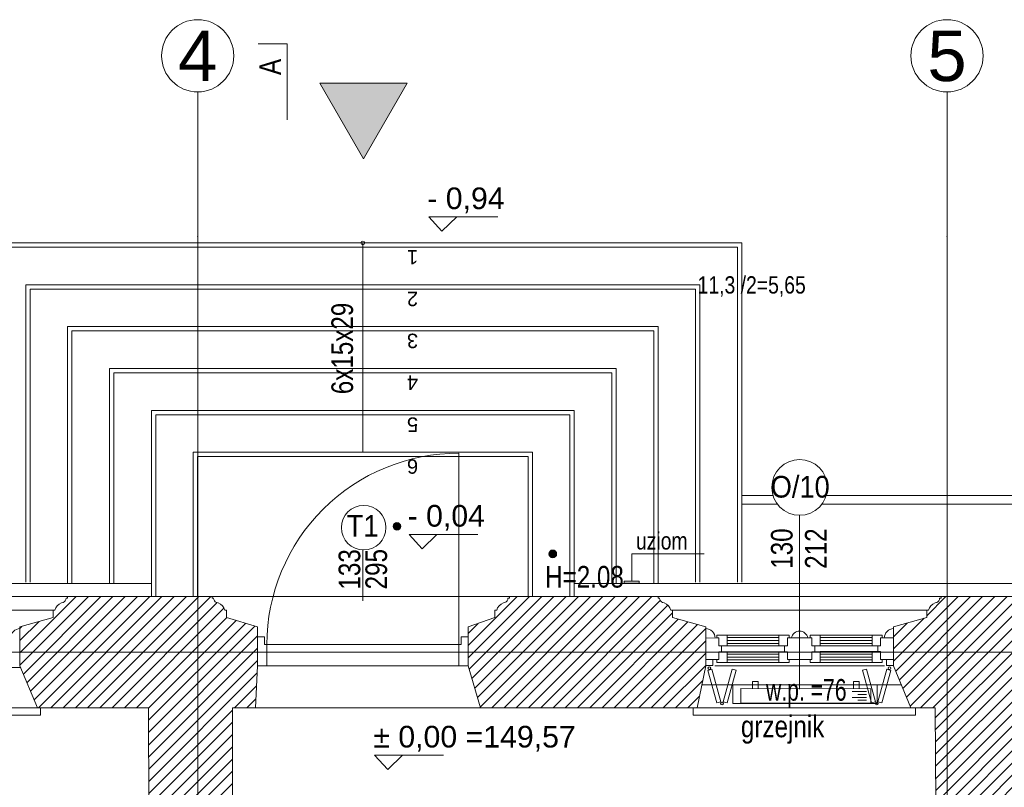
# Model space of a CAD drawing. Header units: millimetres. Extents: x -573548 to 674770, y -184010 to -47794.
# Tile 91 of 181: x 100664 to 107485, y -119355 to -114040. Entities that reach past the tile are written whole.
import ezdxf
from ezdxf.enums import TextEntityAlignment as Align

# ---------------------------------------------------------------- set-up
doc = ezdxf.new("R2010")
doc.units = ezdxf.units.MM
for name, color, linetype, lineweight in [('A.03 RZUT PARTERU_is$0$0_Nr_pióra__25', 8, 'Continuous', 9), ('A.03 RZUT PARTERU_is$0$A-OKNA-OPIS_Nr_pióra__2', 8, 'Continuous', 9), ('A.03 RZUT PARTERU_is$0$A-OKNA-OPIS_Nr_pióra__8', 8, 'Continuous', 9), ('A.03 RZUT PARTERU_is$0$A-WIDOK_Nr_pióra__1', 8, 'Continuous', 9), ('A.03 RZUT PARTERU_is$0$COKÓŁ_Nr_pióra__1', 8, 'Continuous', 9), ('A.03 RZUT PARTERU_is$0$detalokna_Nr_pióra__1', 8, 'Continuous', 9), ('A.03 RZUT PARTERU_is$0$detalokna_Nr_pióra__2', 8, 'Continuous', 9), ('A.03 RZUT PARTERU_is$0$detalokna_Nr_pióra__8', 8, 'Continuous', 9), ('A.03 RZUT PARTERU_is$0$DIM MALY_Nr_pióra__8', 8, 'Continuous', 9), ('A.03 RZUT PARTERU_is$0$Drawing & Figure_Nr_pióra__18', 8, 'Continuous', 9), ('A.03 RZUT PARTERU_is$0$Koty_Nr_pióra__1', 8, 'Continuous', 9), ('A.03 RZUT PARTERU_is$0$Koty_Nr_pióra__61', 8, 'Continuous', 9), ('A.03 RZUT PARTERU_is$0$linia nadproza_Nr_pióra__1', 8, 'Continuous', 9), ('A.03 RZUT PARTERU_is$0$Nowe_A-DRZWI_Nr_pióra__59', 8, 'Continuous', 9), ('A.03 RZUT PARTERU_is$0$Nowe_A-OKNA-OPIS_Nr_pióra__59', 8, 'Continuous', 9), ('A.03 RZUT PARTERU_is$0$Nowe_A_okno_Nr_pióra__59', 8, 'Continuous', 9), ('A.03 RZUT PARTERU_is$0$Nowe_Annotation - Text_Nr_pióra__59', 8, 'Continuous', 9), ('A.03 RZUT PARTERU_is$0$Nowe_DRZWI_Nr_pióra__59', 8, 'Continuous', 9), ('A.03 RZUT PARTERU_is$0$Nowe_GRZEJNIK_Nr_pióra__59', 8, 'Continuous', 9), ('A.03 RZUT PARTERU_is$0$Nowe_okiennice_Nr_pióra__59', 8, 'Continuous', 9), ('A.03 RZUT PARTERU_is$0$Nowe_WIDOK_Nr_pióra__59', 8, 'Continuous', 9), ('A.03 RZUT PARTERU_is$0$obwody#2_Nr_pióra__5', 8, 'Continuous', 9), ('A.03 RZUT PARTERU_is$0$opaska_Nr_pióra__1', 8, 'Continuous', 9), ('A.03 RZUT PARTERU_is$0$opisy inne_Nr_pióra__1', 8, 'Continuous', 9), ('A.03 RZUT PARTERU_is$0$opisy inne_Nr_pióra__25', 8, 'Continuous', 9), ('A.03 RZUT PARTERU_is$0$PARAPET_Nr_pióra__7', 8, 'Continuous', 9), ('A.03 RZUT PARTERU_is$0$PROG_Nr_pióra__6', 8, 'Continuous', 9), ('A.03 RZUT PARTERU_is$0$SCHODY_Nr_pióra__1', 8, 'Continuous', 9), ('A.03 RZUT PARTERU_is$0$Structural - Bearing_Nr_pióra__21', 8, 'Continuous', 9), ('A.03 RZUT PARTERU_is$0$Structural - Grid', 8, 'Continuous', 9), ('A.03 RZUT PARTERU_is$0$Structural - Grid_Nr_pióra__17', 8, 'Continuous', 9), ('A.03 RZUT PARTERU_is$0$SUFIT POMOC#2_Nr_pióra__1', 8, 'Continuous', 9), ('A.03 RZUT PARTERU_is$0$UZOIM#2_Nr_pióra__2', 8, 'Continuous', 9), ('SAN_Grzejniki CO na rzucie', 7, 'Continuous', 13)]:
    doc.layers.add(name, color=color, linetype=linetype, lineweight=lineweight)
doc.styles.add('A.03 RZUT PARTERU_is$0$STYL_AUTOMATYCZNY_2', font='arial.ttf')
doc.styles.add('A.03 RZUT PARTERU_is$0$STYL_AUTOMATYCZNY_3', font='arial.ttf', dxfattribs={"width": 0.8})
doc.styles.add('A.03 RZUT PARTERU_is$0$STYL_AUTOMATYCZNY_4', font='arial.ttf', dxfattribs={"width": 0.7})
doc.styles.add('A.03 RZUT PARTERU_is$0$STYL_AUTOMATYCZNY_6', font='arial.ttf', dxfattribs={"width": 0.9})
doc.styles.add('A.03 RZUT PARTERU_is$0$STYL_AUTOMATYCZNY_8', font='arial.ttf', dxfattribs={"width": 0.8})
pattern_1 = [(45, (655149.01, 0), (-42.426407, 42.426407), [])]

# ---------------------------------------------------------------- blocks, each defined once
blk = doc.blocks.new('A.03 RZUT PARTERU_is$0$Standardowy znacznik osi')
at = {"layer": 'A.03 RZUT PARTERU_is$0$Structural - Grid_Nr_pióra__17'}
for p, q in [((1000, 0), (17855.4, 0)), ((17855.4, 0), (18855.4, 0))]:
    blk.add_line(p, q, dxfattribs=at)
blk.add_circle((19105.4, 0), 250, dxfattribs=at)
blk.add_point((17855.4, 0), dxfattribs=at)
blk.add_point((17855.4, 0), dxfattribs=at)
at = {"layer": 'A.03 RZUT PARTERU_is$0$Structural - Grid_Nr_pióra__17', "style": 'A.03 RZUT PARTERU_is$0$STYL_AUTOMATYCZNY_2'}
for tag, p in [('AC_MarkerText_1_0', (5, -80)), ('AC_MarkerText_1_1', (19360.4, -80))]:
    blk.add_attdef(tag, text='', height=350, rotation=270, dxfattribs=at).set_placement(p, align=Align.TOP_CENTER)
blk = doc.blocks.new('A.03 RZUT PARTERU_is$0$Standardowy znacznik osi_3')
at = {"layer": 'A.03 RZUT PARTERU_is$0$Structural - Grid_Nr_pióra__17'}
blk.add_line((2962.2, 0), (40906.6, 0), dxfattribs=at)
at = {"layer": 'A.03 RZUT PARTERU_is$0$Structural - Grid_Nr_pióra__17', "style": 'A.03 RZUT PARTERU_is$0$STYL_AUTOMATYCZNY_2'}
for tag, p in [('AC_MarkerText_1_0', (-250, -335)), ('AC_MarkerText_1_1', (44118.7, -335))]:
    blk.add_attdef(tag, text='', height=350, rotation=180, dxfattribs=at).set_placement(p, align=Align.TOP_CENTER)
blk = doc.blocks.new('A.03 RZUT PARTERU_is')
at = {"layer": 'A.03 RZUT PARTERU_is$0$A-WIDOK_Nr_pióra__1'}
blk.add_hatch(color=256, dxfattribs=at).paths.add_polyline_path([(758264.4, -90003.3), (758567.2, -89478.9), (757961.7, -89478.9)])
at = {"layer": 'A.03 RZUT PARTERU_is$0$Drawing & Figure_Nr_pióra__18'}
h = blk.add_hatch(dxfattribs=at)
h.set_pattern_fill('Common_Brick_0004', color=256, style=0, pattern_type=2)
h.set_pattern_definition(pattern_1)
h.paths.add_polyline_path([(756114.8, -93180.2), (755885.2, -93245.2), (755885.2, -93256.2), (755885.2, -93514.5), (756006.3, -93804.9), (756412.7, -93804.9), (756776.3, -93804.9), (756777, -94184.3), (756777.9, -94635.2), (757225.6, -94653), (757226.2, -94653), (757356.3, -94653), (757356.3, -94693.5), (757356.3, -94693.5), (757356.3, -94666.9), (757356.3, -94666.9), (757356.3, -94600), (757356.3, -93804.9), (757516.3, -93804.9), (757530.5, -93514.5), (757530.5, -93245.2), (757315.9, -93180.2), (757315.9, -93129.8), (757303.3, -93129.8, 0.270785), (757257.6, -93078.7), (757246.9, -93074.5, -0.334097), (757226.3, -93045.5), (757216.3, -93045.5), (757216.3, -93035.2), (757151.3, -93035.2), (756216.3, -93035.2), (756214.4, -93035.2), (756214.4, -93045.5), (756204.4, -93045.5, -0.334097), (756183.8, -93074.5), (756173.1, -93078.7, 0.270785), (756127.4, -93129.8), (756114.8, -93129.8)])
h = blk.add_hatch(dxfattribs=at)
h.set_pattern_fill('Common_Brick_0004', color=256, style=0, pattern_type=2)
h.set_pattern_definition(pattern_1)
h.paths.add_polyline_path([(760635.4, -93321.5), (760635.5, -93321.5), (760635.5, -93245.2), (760405.9, -93180.2), (760405.9, -93129.8), (760393.3, -93129.8, 0.270785), (760347.6, -93078.7), (760336.9, -93074.5, -0.334097), (760316.3, -93045.5), (760306.3, -93045.5), (760306.3, -93035.2), (760241.3, -93035.2), (759275.4, -93035.2), (759275.4, -93045.5), (759265.4, -93045.5, -0.334097), (759244.8, -93074.5), (759234.1, -93078.7, 0.270785), (759188.4, -93129.8), (759175.8, -93129.8), (759175.8, -93180.2), (758990.3, -93245.2), (758990.3, -93515.2), (759076.3, -93804.9), (760576.3, -93804.9), (760635.5, -93514.5), (760635.5, -93471.5)])
h = blk.add_hatch(dxfattribs=at)
h.set_pattern_fill('Common_Brick_0004', color=256, style=0, pattern_type=2)
h.set_pattern_definition(pattern_1)
h.paths.add_polyline_path([(761937.1, -93315.2), (761937.1, -93372.1), (761937.1, -93445.2), (761937.1, -93514.5), (762056.3, -93804.9), (762226.3, -93804.9), (762229.6, -94465.2), (762229.2, -94487.8), (762229.2, -94560.8), (762229.2, -94560.8), (762229.2, -94587.4), (762256.2, -94587.4), (762256.2, -94613.2), (762359.2, -94613.2), (762359.2, -94546), (762229.6, -94545.9), (762359.8, -94545.9), (762826.3, -94525.2), (762826.3, -93805.2), (763546.3, -93805.2), (763596.3, -93805.2), (763627.9, -93615.2), (763644.6, -93514.5), (763644.6, -93475.7), (763644.5, -93325.7), (763644.6, -93325.7), (763644.6, -93245.2), (763415.1, -93180.2), (763415.1, -93129.8), (763402.4, -93129.8, 0.270785), (763356.8, -93078.7), (763346, -93074.5, -0.334097), (763325.4, -93045.5), (763315.4, -93045.5), (763315.4, -93035.2), (763250.4, -93035.2), (762266.3, -93035.2), (762266.3, -93045.5), (762256.3, -93045.5, -0.334097), (762235.7, -93074.5), (762224.9, -93078.7, 0.270785), (762179.3, -93129.8), (762166.6, -93129.8), (762166.6, -93180.2), (761937.1, -93245.2), (761937.1, -93256.2)])
at = {"layer": 'A.03 RZUT PARTERU_is$0$SUFIT POMOC#2_Nr_pióra__1'}
for points in [[(758523, -92548.9, 1), (758469.6, -92548.9, 1)], [(759603, -92738.9, 1), (759549.6, -92738.9, 1)]]:
    blk.add_hatch(color=256, dxfattribs=at).paths.add_polyline_path(points)
at = {"layer": 'A.03 RZUT PARTERU_is$0$0_Nr_pióra__25'}
blk.add_lwpolyline([(757735.5, -89732.5), (757735.5, -89207.5), (757535.5, -89207.5)], dxfattribs=at)
at = {"layer": 'A.03 RZUT PARTERU_is$0$A-OKNA-OPIS_Nr_pióra__8'}
blk.add_circle((758266.5, -92557.1), 154.1, dxfattribs=at)
at = {"layer": 'A.03 RZUT PARTERU_is$0$A-WIDOK_Nr_pióra__1'}
blk.add_lwpolyline([(758264.4, -90003.3), (758567.2, -89478.9), (757961.7, -89478.9)], close=True, dxfattribs=at)
at = {"layer": 'A.03 RZUT PARTERU_is$0$COKÓŁ_Nr_pióra__1'}
for p, q in [((742606.3, -92945.2), (756215.3, -92945.2)), ((756214.4, -92945.2), (756795.3, -92945.2)), ((759725.3, -92945.2), (773756.3, -92945.2))]:
    blk.add_line(p, q, dxfattribs=at)
at = {"layer": 'A.03 RZUT PARTERU_is$0$detalokna_Nr_pióra__1'}
for p, q in [((754246.3, -93035.2), (756214.4, -93035.2)), ((760306.2, -93035.2), (762274.4, -93035.2))]:
    blk.add_line(p, q, dxfattribs=at)
at = {"layer": 'A.03 RZUT PARTERU_is$0$detalokna_Nr_pióra__2'}
for p, q in [((754345.9, -93129.8), (756114.8, -93129.8)), ((760405.9, -93129.8), (762166.6, -93129.8))]:
    blk.add_line(p, q, dxfattribs=at)
for points in [[(754489.1, -93804.9), (754489.1, -93855.2), (756028.4, -93855.2), (756028.4, -93804.9)], [(760549, -93804.9), (760549, -93855.2), (762088.3, -93855.2), (762088.3, -93804.9)]]:
    blk.add_lwpolyline(points, dxfattribs=at)
at = {"layer": 'A.03 RZUT PARTERU_is$0$detalokna_Nr_pióra__8'}
for p, q in [((760698.4, -93515.2), (761874.2, -93515.2)), ((754574, -93524.9), (755889.6, -93524.9)), ((760608.9, -93644.9), (761990.6, -93644.9)), ((754534.6, -93804.9), (756006.3, -93804.9)), ((760576.3, -93804.9), (762056.3, -93804.9))]:
    blk.add_line(p, q, dxfattribs=at)
at = {"layer": 'A.03 RZUT PARTERU_is$0$DIM MALY_Nr_pióra__8'}
blk.add_line((758260.4, -92711.1), (758260.4, -93064.9), dxfattribs=at)
at = {"layer": 'A.03 RZUT PARTERU_is$0$Koty_Nr_pióra__1'}
for points in [[(759194.4, -90405.5), (758717.1, -90405.5), (758808.3, -90505), (758910.4, -90405.5)], [(759058, -92604.2), (758580.7, -92604.2), (758671.9, -92703.8), (758774.1, -92604.2)], [(758819.2, -94133.7), (758341.9, -94133.7), (758433.1, -94233.3), (758535.2, -94133.7)]]:
    blk.add_lwpolyline(points, dxfattribs=at)
at = {"layer": 'A.03 RZUT PARTERU_is$0$linia nadproza_Nr_pióra__1'}
for p, q in [((757216.3, -93035.2), (759275.4, -93035.2)), ((757516.3, -93804.9), (759076.3, -93804.9))]:
    blk.add_line(p, q, dxfattribs=at)
at = {"layer": 'A.03 RZUT PARTERU_is$0$Nowe_A-DRZWI_Nr_pióra__59'}
blk.add_lwpolyline([(758925.5, -93367.1), (758925.5, -92042, 0.414214), (757595.3, -93367.1)], format="xyb", dxfattribs=at)
at = {"layer": 'A.03 RZUT PARTERU_is$0$Nowe_A-OKNA-OPIS_Nr_pióra__59'}
blk.add_line((761286.3, -93676.8), (761286.3, -92471.6), dxfattribs=at)
blk.add_circle((761286.3, -92278.6), 193, dxfattribs=at)
at = {"layer": 'A.03 RZUT PARTERU_is$0$Nowe_A_okno_Nr_pióra__59'}
for points in [[(760783.6, -93301.4), (760783.6, -93376.4), (760725.4, -93376.4), (760725.4, -93321.4), (760713.6, -93321.4), (760713.6, -93301.4)], [(761143.1, -93301.2), (761143.1, -93376.2), (761201.3, -93376.2), (761201.3, -93321.2), (761213.1, -93321.2), (761213.1, -93301.2)], [(761429.5, -93301.1), (761429.5, -93376.1), (761371.3, -93376.2), (761371.3, -93321.2), (761359.5, -93321.2), (761359.5, -93301.2)], [(761788.9, -93301), (761788.9, -93376), (761847.1, -93376), (761847.1, -93321), (761858.9, -93321), (761858.9, -93301)], [(760635.5, -93471.5), (760635.4, -93321.5), (760725.4, -93321.4), (760725.4, -93376.4), (760745.4, -93376.4), (760745.4, -93416.4), (760725.4, -93416.4), (760725.5, -93471.4)], [(761937.1, -93471), (761937.1, -93321), (761847.1, -93321), (761847.1, -93376), (761827.1, -93376), (761827.1, -93416), (761847.1, -93416), (761847.1, -93471)], [(760783.7, -93491.4), (760783.6, -93416.4), (760725.4, -93416.4), (760725.5, -93471.4), (760713.7, -93471.4), (760713.7, -93491.4)], [(761143.1, -93491.2), (761143.1, -93416.2), (761201.3, -93416.2), (761201.3, -93471.2), (761213.1, -93471.2), (761213.1, -93491.2)], [(761429.6, -93491.1), (761429.5, -93416.1), (761371.3, -93416.2), (761371.4, -93471.2), (761359.6, -93471.2), (761359.6, -93491.2)], [(761788.9, -93491), (761788.9, -93416), (761847.1, -93416), (761847.1, -93471), (761858.9, -93471), (761858.9, -93491)], [(760685.5, -93471.5), (760685.5, -93511.5), (760635.5, -93511.5), (760635.5, -93471.5)], [(761937.1, -93471), (761937.1, -93511), (761887.1, -93511), (761887.1, -93471)]]:
    blk.add_lwpolyline(points, close=True, dxfattribs=at)
for points in [[(761143.1, -93301.2), (760783.6, -93301.4)], [(761429.5, -93301.2), (761788.9, -93301)], [(760783.6, -93318.8), (761143.1, -93318.6)], [(760783.6, -93338.8), (761143.1, -93338.6)], [(760783.6, -93358.8), (761143.1, -93358.6)], [(760783.6, -93376.4), (761143.1, -93376.2)], [(761291.3, -93321.2), (761201.3, -93321.2), (761201.3, -93376.2), (761181.3, -93376.2), (761181.3, -93416.2), (761201.3, -93416.2), (761201.3, -93471.2), (761291.3, -93471.2), (761291.3, -93471.2)], [(761281.3, -93321.2), (761371.3, -93321.2), (761371.3, -93376.2), (761391.3, -93376.2), (761391.3, -93416.2), (761371.3, -93416.2), (761371.4, -93471.2), (761281.4, -93471.2), (761281.4, -93471.2)], [(761788.9, -93318.5), (761429.5, -93318.5)], [(761788.9, -93338.5), (761429.5, -93338.5)], [(761788.9, -93358.5), (761429.5, -93358.5)], [(761788.9, -93376), (761429.5, -93376.1)], [(760783.6, -93416.4), (761143.1, -93416.2)], [(760783.6, -93433.8), (761143.1, -93433.6)], [(761788.9, -93416), (761429.5, -93416.1)], [(761788.9, -93433.5), (761429.5, -93433.5)], [(760783.7, -93453.8), (761143.1, -93453.6)], [(760783.7, -93473.8), (761143.1, -93473.6)], [(761143.1, -93491.2), (760783.7, -93491.4)], [(761788.9, -93453.5), (761429.6, -93453.5)], [(761788.9, -93473.5), (761429.6, -93473.5)], [(761429.6, -93491.1), (761788.9, -93491)]]:
    blk.add_lwpolyline(points, dxfattribs=at)
blk.add_lwpolyline([(761230.1, -93321.3), (761342.5, -93321.2, 0.845314)], format="xyb", close=True, dxfattribs=at)
at = {"layer": 'A.03 RZUT PARTERU_is$0$Nowe_DRZWI_Nr_pióra__59'}
for points in [[(757530.5, -93314.5), (757578.8, -93314.5), (757578.8, -93367.1), (757595.3, -93367.1), (757595.3, -93514.5), (757530.5, -93514.5)], [(757530.5, -93314.5), (757578.8, -93314.5), (757578.8, -93367.1), (757595.3, -93367.1), (757595.3, -93514.5), (757530.5, -93514.5)], [(758990.3, -93314.5), (758942, -93314.5), (758942, -93367.1), (758925.5, -93367.1), (758925.5, -93514.5), (758990.3, -93514.5)], [(758990.3, -93314.5), (758942, -93314.5), (758942, -93367.1), (758925.5, -93367.1), (758925.5, -93514.5), (758990.3, -93514.5)]]:
    blk.add_lwpolyline(points, dxfattribs=at)
at = {"layer": 'A.03 RZUT PARTERU_is$0$Nowe_GRZEJNIK_Nr_pióra__59'}
blk.add_lwpolyline([(760823.9, -93774.9), (761823.9, -93774.9), (761823.9, -93644.9), (760823.9, -93644.9)], close=True, dxfattribs=at)
at = {"layer": 'A.03 RZUT PARTERU_is$0$Nowe_okiennice_Nr_pióra__59'}
for points in [[(760679.1, -93538.1), (760651.3, -93545.8), (760713.4, -93770.7), (760741.2, -93763.1)], [(760818.7, -93537.4), (760846.5, -93545.1), (760784.4, -93770.1), (760756.6, -93762.4)], [(761750.5, -93537.4), (761722.7, -93545.1), (761784.8, -93770.1), (761812.6, -93762.4)], [(761890.1, -93538.1), (761917.9, -93545.8), (761855.8, -93770.7), (761828, -93763.1)]]:
    blk.add_lwpolyline(points, close=True, dxfattribs=at)
for centre in [(760660.6, -93529.7), (761908.6, -93529.7), (760748.6, -93774.7), (761820.6, -93774.7)]:
    blk.add_circle(centre, 9.4, dxfattribs=at)
at = {"layer": 'A.03 RZUT PARTERU_is$0$Nowe_WIDOK_Nr_pióra__59'}
for centre, start, end in [((755886.2, -93321.5), 90.46447, 180.079), ((760635.4, -93321.5), 359.921, 89.53553), ((761938, -93321.5), 90.46447, 180.079)]:
    blk.add_arc(centre, 65.3, start, end, dxfattribs=at)
at = {"layer": 'A.03 RZUT PARTERU_is$0$opaska_Nr_pióra__1'}
for points in [[(761101.8, -92335.2), (760885.3, -92335.2)], [(764156.8, -92335.2), (761470.8, -92335.2)], [(761132.5, -92395.2), (760885.3, -92395.2)], [(764187.5, -92395.2), (761440.1, -92395.2)]]:
    blk.add_lwpolyline(points, dxfattribs=at)
at = {"layer": 'A.03 RZUT PARTERU_is$0$PROG_Nr_pióra__6'}
for p, q in [((758933.8, -93367.1), (757587.1, -93367.1)), ((758990.3, -93514.5), (757530.5, -93514.5))]:
    blk.add_line(p, q, dxfattribs=at)
at = {"layer": 'A.03 RZUT PARTERU_is$0$SCHODY_Nr_pióra__1'}
blk.add_lwpolyline([(758260.3, -90598, 1), (758260.3, -90572.5, 1)], format="xyb", close=True, dxfattribs=at)
for points in [[(755635.3, -92935.2), (755635.3, -90585.2), (760885.3, -90585.2), (760885.3, -92935.2)], [(755665.3, -92935.2), (755665.3, -90615.2), (760855.3, -90615.2), (760855.3, -92935.2)], [(758260.3, -90585.2), (758260.3, -91715.1), (758260.3, -92035.2)], [(755925.3, -92935.2), (755925.3, -90875.2), (760595.3, -90875.2), (760595.3, -92935.2)], [(755955.3, -92935.2), (755955.3, -90905.2), (760565.3, -90905.2), (760565.3, -92935.2)], [(756215.3, -92945.2), (756215.3, -91165.2), (760305.3, -91165.2), (760305.3, -92945.2)], [(756245.3, -92945.2), (756245.3, -91195.2), (760275.3, -91195.2), (760275.3, -92945.2)], [(760015.3, -92945.2), (760015.3, -91455.2), (756505.3, -91455.2), (756505.3, -92945.2)], [(759985.3, -92945.2), (759985.3, -91485.2), (756535.3, -91485.2), (756535.3, -92945.2)], [(756795.3, -93035.2), (756795.3, -91745.2), (759725.3, -91745.2), (759725.3, -93035.2)], [(756825.3, -93035.2), (756825.3, -91775.2), (759695.3, -91775.2), (759695.3, -93035.2)], [(759435.3, -93035.2), (759435.3, -92035.2), (757085.3, -92035.2), (757085.3, -93035.2)], [(759405.3, -93035.2), (759405.3, -92065.2), (757115.3, -92065.2), (757115.3, -93035.2)]]:
    blk.add_lwpolyline(points, dxfattribs=at)
at = {"layer": 'A.03 RZUT PARTERU_is$0$Structural - Bearing_Nr_pióra__21'}
for p, q in [((756216.3, -93035.2), (757216.3, -93035.2)), ((760306.3, -93035.2), (759275.4, -93035.2)), ((762266.3, -93035.2), (763315.4, -93035.2)), ((755885.2, -93514.5), (756006.3, -93804.9)), ((757530.5, -93514.5), (757516.3, -93804.9)), ((758990.3, -93515.2), (759076.3, -93804.9)), ((760635.5, -93514.5), (760576.3, -93804.9)), ((761937.1, -93514.5), (762056.3, -93804.9)), ((756776.3, -93804.9), (756006.3, -93804.9)), ((756776.3, -93804.9), (756777.9, -94635.2)), ((757516.3, -93804.9), (757356.3, -93804.9)), ((757356.3, -93804.9), (757356.3, -94653)), ((759076.3, -93804.9), (760576.3, -93804.9)), ((762226.3, -93804.9), (762056.3, -93804.9)), ((762226.3, -93804.9), (762229.6, -94465.2))]:
    blk.add_line(p, q, dxfattribs=at)
for points in [[(756279.4, -93035.2), (756214.4, -93035.2), (756214.4, -93045.5), (756204.4, -93045.5, -0.334097), (756183.8, -93074.5), (756173.1, -93078.7, 0.270785), (756127.4, -93129.8), (756114.8, -93129.8), (756114.8, -93180.2), (755885.2, -93245.2), (755885.2, -93515.2)], [(757151.3, -93035.2), (757216.3, -93035.2), (757216.3, -93045.5), (757226.3, -93045.5, 0.334097), (757246.9, -93074.5), (757257.6, -93078.7, -0.270785), (757303.3, -93129.8), (757315.9, -93129.8), (757315.9, -93180.2), (757530.5, -93245.2), (757530.5, -93514.5)], [(759340.4, -93035.2), (759275.4, -93035.2), (759275.4, -93045.5), (759265.4, -93045.5, -0.334097), (759244.8, -93074.5), (759234.1, -93078.7, 0.270785), (759188.4, -93129.8), (759175.8, -93129.8), (759175.8, -93180.2), (758990.3, -93245.2), (758990.3, -93515.2)], [(760241.3, -93035.2), (760306.3, -93035.2), (760306.3, -93045.5), (760316.3, -93045.5, 0.334097), (760336.9, -93074.5), (760347.6, -93078.7, -0.270785), (760393.3, -93129.8), (760405.9, -93129.8), (760405.9, -93180.2), (760635.5, -93245.2), (760635.5, -93515.2)], [(762331.3, -93035.2), (762266.3, -93035.2), (762266.3, -93045.5), (762256.3, -93045.5, -0.334097), (762235.7, -93074.5), (762224.9, -93078.7, 0.270785), (762179.3, -93129.8), (762166.6, -93129.8), (762166.6, -93180.2), (761937.1, -93245.2), (761937.1, -93515.2)]]:
    blk.add_lwpolyline(points, format="xyb", dxfattribs=at)
at = {"layer": 'A.03 RZUT PARTERU_is$0$SUFIT POMOC#2_Nr_pióra__1'}
for centre in [(758496.3, -92548.9), (759576.3, -92738.9)]:
    blk.add_circle(centre, 26.7, dxfattribs=at)
at = {"layer": 'A.03 RZUT PARTERU_is$0$UZOIM#2_Nr_pióra__2'}
blk.add_lwpolyline([(760624.9, -92738.3), (760122.8, -92738.3), (760122.8, -92928.5)], dxfattribs=at)
blk.add_lwpolyline([(760070, -92928.5), (760175.5, -92928.5), (760175.5, -92942.2), (760070, -92942.2)], close=True, dxfattribs=at)
at = {"layer": 'A.03 RZUT PARTERU_is$0$Structural - Grid'}
ref = blk.add_blockref('A.03 RZUT PARTERU_is$0$Standardowy znacznik osi', (757116.3, -108395.1), dxfattribs=dict(at, zscale=1000, rotation=90))
ref.add_attrib('AC_MarkerText_1_1', '4', dxfattribs={"layer": 'A.03 RZUT PARTERU_is$0$Structural - Grid_Nr_pióra__17', "color": 20, "lineweight": 15, "true_color": 0xf73328, "height": 350, "style": 'A.03 RZUT PARTERU_is$0$STYL_AUTOMATYCZNY_2'}).set_placement((757116.3, -89114.7), align=Align.TOP_CENTER)
ref = blk.add_blockref('A.03 RZUT PARTERU_is$0$Standardowy znacznik osi', (762307.2, -108395.1), dxfattribs=dict(at, zscale=1000, rotation=90))
ref.add_attrib('AC_MarkerText_1_1', '5', dxfattribs={"layer": 'A.03 RZUT PARTERU_is$0$Structural - Grid_Nr_pióra__17', "color": 20, "lineweight": 15, "true_color": 0xf73328, "height": 350, "style": 'A.03 RZUT PARTERU_is$0$STYL_AUTOMATYCZNY_2'}).set_placement((762307.2, -89114.7), align=Align.TOP_CENTER)
at = {"layer": 'A.03 RZUT PARTERU_is$0$Structural - Grid', "zscale": 1000, "rotation": 180}
blk.add_blockref('A.03 RZUT PARTERU_is$0$Standardowy znacznik osi_3', (776835.6, -93420.2), dxfattribs=at)
at = {"layer": 'A.03 RZUT PARTERU_is$0$A-OKNA-OPIS_Nr_pióra__2', "insert": (758259.1, -92545.3), "char_height": 150, "attachment_point": 5, "style": 'A.03 RZUT PARTERU_is$0$STYL_AUTOMATYCZNY_6'}
blk.add_mtext('\\A1;{\\pqc;\\fArial|b0|i0|c238|p0;\\W0.900000;T1}', dxfattribs=at)
at = {"layer": 'A.03 RZUT PARTERU_is$0$Koty_Nr_pióra__61', "char_height": 150, "attachment_point": 7, "style": 'A.03 RZUT PARTERU_is$0$STYL_AUTOMATYCZNY_2'}
for s, insert in [('\\A1;{\\pql;\\fArial|b0|i0|c238|p0;\\W1.000000;- 0,94}', (758706.9, -90379.5)), ('\\A1;{\\pql;\\fArial|b0|i0|c238|p0;\\W1.000000;- 0,04}', (758570.5, -92578.2)), ('\\A1;{\\pql;\\fArial|b0|i0|c238|p0;\\W1.000000;± 0,00 =149,57}', (758332.9, -94107.7))]:
    blk.add_mtext(s, dxfattribs=dict(at, insert=insert))
at = {"layer": 'A.03 RZUT PARTERU_is$0$Nowe_A-OKNA-OPIS_Nr_pióra__59', "insert": (761290.2, -92275.1), "char_height": 150, "attachment_point": 5, "style": 'A.03 RZUT PARTERU_is$0$STYL_AUTOMATYCZNY_6'}
blk.add_mtext('\\A1;{\\pqc;\\fArial|b0|i0|c238|p0;\\W0.900000;O/10}', dxfattribs=at)
at = {"layer": 'A.03 RZUT PARTERU_is$0$Nowe_A-OKNA-OPIS_Nr_pióra__59', "char_height": 150, "attachment_point": 5, "rotation": 90, "style": 'A.03 RZUT PARTERU_is$0$STYL_AUTOMATYCZNY_3'}
for s, insert in [('\\A1;{\\pqc;\\fArial|b0|i0|c238|p0;\\W0.800000;130}', (761163.7, -92702.3)), ('\\A1;{\\pqc;\\fArial|b0|i0|c238|p0;\\W0.800000;212}', (761398.1, -92702.3))]:
    blk.add_mtext(s, dxfattribs=dict(at, insert=insert))
at = {"layer": 'A.03 RZUT PARTERU_is$0$Nowe_Annotation - Text_Nr_pióra__59', "insert": (760879.7, -94054.2), "char_height": 150, "attachment_point": 7, "style": 'A.03 RZUT PARTERU_is$0$STYL_AUTOMATYCZNY_8'}
blk.add_mtext('\\A1;{\\pql;\\fArial|b0|i0|c238|p0;\\W0.800000;grzejnik }', dxfattribs=at)
at = {"layer": 'A.03 RZUT PARTERU_is$0$obwody#2_Nr_pióra__5', "insert": (760954.1, -90887.3), "char_height": 120, "attachment_point": 5, "style": 'A.03 RZUT PARTERU_is$0$STYL_AUTOMATYCZNY_3'}
blk.add_mtext('\\A1;{\\pqc;\\fArial|b0|i0|c238|p0;\\W0.800000;11,3 /2=5,65}', dxfattribs=at)
at = {"layer": 'A.03 RZUT PARTERU_is$0$opisy inne_Nr_pióra__1', "char_height": 150, "attachment_point": 5, "rotation": 90, "style": 'A.03 RZUT PARTERU_is$0$STYL_AUTOMATYCZNY_3'}
for s, insert in [('\\A1;{\\pqc;\\fArial|b0|i0|c238|p0;\\W0.800000;133}', (758168.6, -92846.5)), ('\\A1;{\\pqc;\\fArial|b0|i0|c238|p0;\\W0.800000;295}', (758354.2, -92845))]:
    blk.add_mtext(s, dxfattribs=dict(at, insert=insert))
at = {"layer": 'A.03 RZUT PARTERU_is$0$opisy inne_Nr_pióra__25', "insert": (757692.8, -89422.7), "char_height": 150, "attachment_point": 7, "rotation": 90.00125, "style": 'A.03 RZUT PARTERU_is$0$STYL_AUTOMATYCZNY_3'}
blk.add_mtext('\\A1;{\\pql;\\fArial|b0|i0|c238|p0;\\W0.800000;A}', dxfattribs=at)
at = {"layer": 'A.03 RZUT PARTERU_is$0$PARAPET_Nr_pióra__7', "insert": (761053, -93800.8), "char_height": 150, "attachment_point": 7, "style": 'A.03 RZUT PARTERU_is$0$STYL_AUTOMATYCZNY_4'}
blk.add_mtext('\\A1;{\\pql;\\fArial|b0|i0|c238|p0;\\W0.700000;w.p. =76}', dxfattribs=at)
at = {"layer": 'A.03 RZUT PARTERU_is$0$SCHODY_Nr_pióra__1', "attachment_point": 5}
for s, insert, char_height, rotation, style in [('\\A1;{\\pqc;\\fArial|b0|i0|c238|p0;\\W1.000000;1}', (758604.8, -90684.5), 100, 180, 'A.03 RZUT PARTERU_is$0$STYL_AUTOMATYCZNY_2'), ('\\A1;{\\pqc;\\fArial|b0|i0|c238|p0;\\W1.000000;2}', (758604.8, -90973.3), 100, 180, 'A.03 RZUT PARTERU_is$0$STYL_AUTOMATYCZNY_2'), ('\\A1;{\\pqc;\\fArial|b0|i0|c238|p0;\\W0.800000;6x15x29}', (758118.5, -91316.5), 150, 90, 'A.03 RZUT PARTERU_is$0$STYL_AUTOMATYCZNY_3'), ('\\A1;{\\pqc;\\fArial|b0|i0|c238|p0;\\W1.000000;3}', (758604.8, -91263.3), 100, 180, 'A.03 RZUT PARTERU_is$0$STYL_AUTOMATYCZNY_2'), ('\\A1;{\\pqc;\\fArial|b0|i0|c238|p0;\\W1.000000;4}', (758604.8, -91553.3), 100, 180, 'A.03 RZUT PARTERU_is$0$STYL_AUTOMATYCZNY_2'), ('\\A1;{\\pqc;\\fArial|b0|i0|c238|p0;\\W1.000000;5}', (758604.8, -91843.3), 100, 180, 'A.03 RZUT PARTERU_is$0$STYL_AUTOMATYCZNY_2'), ('\\A1;{\\pqc;\\fArial|b0|i0|c238|p0;\\W1.000000;6}', (758604.8, -92133.3), 100, 180, 'A.03 RZUT PARTERU_is$0$STYL_AUTOMATYCZNY_2')]:
    blk.add_mtext(s, dxfattribs=dict(at, insert=insert, char_height=char_height, rotation=rotation, style=style))
at = {"layer": 'A.03 RZUT PARTERU_is$0$SUFIT POMOC#2_Nr_pióra__1', "insert": (759796, -92898.5), "char_height": 150, "attachment_point": 5, "style": 'A.03 RZUT PARTERU_is$0$STYL_AUTOMATYCZNY_3'}
blk.add_mtext('\\A1;{\\pqc;\\fArial|b0|i0|c238|p0;\\W0.800000;H=2.08}', dxfattribs=at)
at = {"layer": 'A.03 RZUT PARTERU_is$0$UZOIM#2_Nr_pióra__2', "insert": (760331.2, -92649.7), "char_height": 120, "attachment_point": 5, "style": 'A.03 RZUT PARTERU_is$0$STYL_AUTOMATYCZNY_3'}
blk.add_mtext('\\A1;{\\pqc;\\fArial|b0|i0|c238|p0;\\W0.800000;uziom}', dxfattribs=at)

msp = doc.modelspace()

# ---------------------------------------------------------------- linework, layer by layer
at = {"layer": 'SAN_Grzejniki CO na rzucie', "color": 150}
for p, q in [((106530.063, -118733.061), (106430.063, -118732.9)), ((106530.128, -118693.061), (106430.128, -118692.9)), ((106530.031, -118753.061), (106470.031, -118752.965)), ((106530.095, -118713.061), (106470.096, -118712.965))]:
    msp.add_line(p, q, dxfattribs=at)
for points in [[(105660, -118771.66), (106559.999, -118773.109), (106560.16, -118673.11), (105660.161, -118671.66), (105660, -118771.66)], [(105740.161, -118671.789), (105740.241, -118621.789), (105780.241, -118621.854), (105780.161, -118671.854)], [(106440.16, -118672.916), (106440.241, -118622.916), (106480.24, -118622.981), (106480.16, -118672.981)]]:
    msp.add_lwpolyline(points, dxfattribs=at)

# ---------------------------------------------------------------- block references
at = {"color": 150}
msp.add_blockref('A.03 RZUT PARTERU_is', (-655219.604, -25000), dxfattribs=at)

doc.saveas('drawing.dxf')
